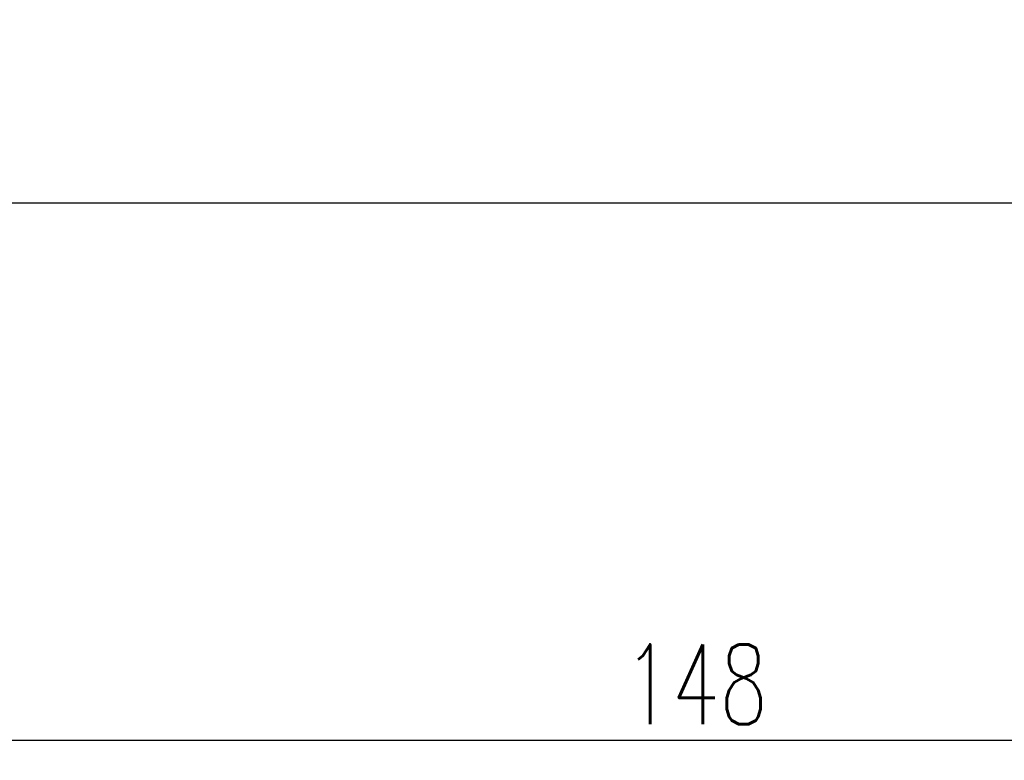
# Model space of a CAD drawing. Extents: x 903 to 1257, y 54 to 253.
# Tile 2 of 52: x 1109 to 1183, y 96 to 151. Entities that reach past the tile are written whole.
import ezdxf

# ---------------------------------------------------------------- set-up
doc = ezdxf.new("R2010")
doc.units = 0
doc.header["$MEASUREMENT"] = 0
doc.layers.add('DIM', color=4, linetype='CONTINUOUS')
doc.layers.add('OUT', color=3, linetype='CONTINUOUS')
doc.styles.add('CHN', font='SIMPLEX.shx', dxfattribs={"width": 0.7, "bigfont": 'CHINESET.shx'})
doc.dimstyles.new('CNS', dxfattribs={"dimscale": 0, "dimtxt": 4, "dimasz": 3, "dimexe": 1, "dimexo": 0.5, "dimgap": 1, "dimtad": 1, "dimdsep": 46, "dimtxsty": 'CHN', "dimcen": 0.09, "dimclrd": 256, "dimclre": 256, "dimclrt": 256, "dimadec": 0, "dimazin": 0, "dimtp": 1, "dimtm": 1, "dimtfac": 0.6, "dimtix": 1, "dimtmove": 2, "dimatfit": 3, "dimfxl": 1, "dimtvp": 0.85, "dimtolj": 1, "dimarcsym": 0})

# ---------------------------------------------------------------- blocks, each defined once
blk = doc.blocks.new('*D17')
at = {"layer": 'DIM', "color": 0, "lineweight": -2, "transparency": 16777216}
for p, q in [((1234.082, 150.342), (1234.082, 95.513)), ((1086.082, 120.069), (1086.082, 95.513)), ((1090.582, 97.013), (1229.582, 97.013))]:
    blk.add_line(p, q, dxfattribs=at)
at = {"layer": 'DIM', "color": 0, "transparency": 16777216}
for points in [[(1090.582, 97.763), (1090.582, 96.263), (1086.082, 97.013)], [(1229.582, 97.763), (1229.582, 96.263), (1234.082, 97.013)]]:
    blk.add_solid(points, dxfattribs=at)
at = {"layer": 'DIM', "color": 0, "transparency": 16777216, "insert": (1160.082, 101.213), "char_height": 6, "attachment_point": 5, "style": 'CHN'}
blk.add_mtext('\\A1;148', dxfattribs=at)

msp = doc.modelspace()

# ---------------------------------------------------------------- linework, layer by layer
at = {"layer": 'OUT', "color": 7, "linetype": 'Continuous', "ltscale": 5}
msp.add_line((1232.582, 137.319), (1102.082, 137.319), dxfattribs=at)

# ---------------------------------------------------------------- dimensions: what is measured, and where the dimension line sits
at = {"layer": 'DIM', "color": 7}
dim = msp.add_linear_dim(base=(1234.082, 97.013), p1=(1086.082, 120.819), p2=(1234.082, 151.092), dimstyle='CNS', override={"dimscale": 1.5, "dimgap": 0.8, "dimtad": 1, "dimclrd": 0, "dimclre": 0, "dimclrt": 0, "dimtmove": 1}, dxfattribs=at)
dim.commit()
dim.dimension.update_dxf_attribs({"geometry": '*D17', "text_midpoint": (1160.082, 101.213)})

doc.saveas('drawing.dxf')
